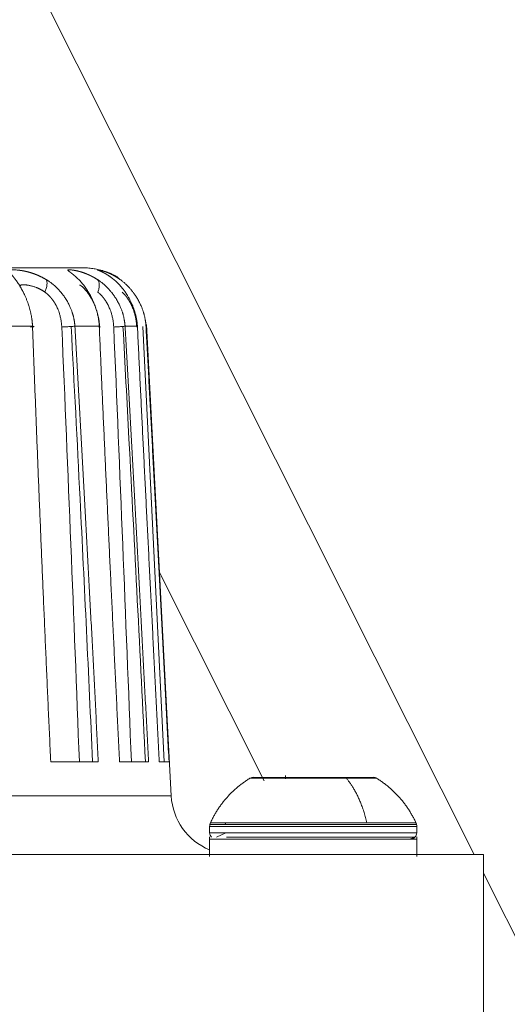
# Model space of a CAD drawing. Header units: millimetres. Extents: x 51337 to 61814, y -21781 to -12277.
# Tile 201 of 256: x 59440 to 59456, y -20856 to -20824. Entities that reach past the tile are written whole.
import ezdxf

# ---------------------------------------------------------------- set-up
doc = ezdxf.new("R2010")
doc.units = ezdxf.units.MM
doc.header["$LTSCALE"] = 0.3175
doc.layers.add('1轮廓实线层', color=7, linetype='Continuous', lineweight=18)

msp = doc.modelspace()

# ---------------------------------------------------------------- linework, layer by layer
at = {"layer": '1轮廓实线层'}
for p, q in [((59426.88377, -20794.67101), (59454.9912, -20850.67788)), ((59444.27383, -20833.58397), (59444.96629, -20847.67664)), ((59445.19406, -20848.78131), (59444.39409, -20833.517)), ((59448.20009, -20848.29318), (59444.81575, -20841.54953)), ((59447.736, -20848.20644), (59450.85693, -20848.20644)), ((59447.78644, -20848.18424), (59450.83055, -20848.18424)), ((59448.89337, -20848.12197), (59448.89337, -20848.22665)), ((59451.78403, -20848.18424), (59450.83055, -20848.18424)), ((59451.83447, -20848.20644), (59450.85693, -20848.20644)), ((59397.3586, -20848.78131), (59445.19406, -20848.78131)), ((59446.43524, -20849.77281), (59451.53719, -20849.77281)), ((59446.43524, -20849.77281), (59446.43524, -20849.97664)), ((59446.44212, -20849.7089), (59446.93573, -20849.7089)), ((59446.95308, -20849.64791), (59446.46247, -20849.64791)), ((59446.93573, -20849.7089), (59453.12835, -20849.7089)), ((59446.95308, -20849.64791), (59451.52295, -20849.64791)), ((59451.52295, -20849.64791), (59453.108, -20849.64791)), ((59451.53719, -20849.77281), (59453.13524, -20849.77281)), ((59453.13524, -20849.97664), (59453.13524, -20849.77281)), ((59446.43524, -20849.97664), (59453.13524, -20849.97664)), ((59446.43524, -20850.10894), (59446.43524, -20850.74226)), ((59446.6535, -20850.11806), (59446.95652, -20849.97664)), ((59446.97979, -20850.11806), (59453.07666, -20850.11806)), ((59453.13524, -20850.74226), (59453.13524, -20850.10894)), ((59455.29339, -20862.67873), (59455.29339, -20850.67664)), ((59455.29413, -20851.2815), (59461.01255, -20862.67603))]:
    msp.add_line(p, q, dxfattribs=at)
for centre, radius, start, end in [((59447.84103, -20848.37664), 0.2, 90, 105.840844), ((59451.72944, -20848.37664), 0.2, 74.159156, 90), ((59447.19131, -20848.67664), 2, 183.000001, 247.786344), ((59446.73524, -20849.77281), 0.3, 167.6989, 180), ((59452.83524, -20849.77281), 0.3, 0, 12.3011), ((59446.63524, -20849.97664), 0.2, 180, 225), ((59452.93524, -20849.97664), 0.2, 315, 0)]:
    msp.add_arc(centre, radius, start, end, dxfattribs=at)
for points, weights in [([(59442.39971, -20831.67664), (59442.41629, -20831.67664), (59405.19197, -20831.67664), (59380.06571, -20831.67664)], [0.630243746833, 0.409258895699, 0.494396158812, 0.885655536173]), ([(59450.85693, -20848.20644), (59450.8487, -20848.19673), (59450.83985, -20848.18928), (59450.83055, -20848.18424)], [0.999605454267, 0.993252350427, 0.993253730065, 0.99960959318]), ([(59451.52295, -20849.64791), (59451.37924, -20849.04776), (59451.15068, -20848.5531), (59450.85693, -20848.20644)], [0.978691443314, 0.950652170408, 0.950651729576, 0.978690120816]), ([(59446.93573, -20849.7089), (59446.93964, -20849.68788), (59446.94544, -20849.66747), (59446.95308, -20849.64791)], [0.99976471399, 0.995927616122, 0.995928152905, 0.999766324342])]:
    msp.add_rational_spline(points, weights, degree=3, dxfattribs=at)
for points, knots in [([(59441.15166, -20832.06342), (59441.14629, -20832.06022), (59441.13555, -20832.05383), (59441.11945, -20832.04446), (59441.10339, -20832.03527), (59441.08736, -20832.02627), (59441.07138, -20832.01745), (59441.05544, -20832.00881), (59441.03954, -20832.00036), (59441.0237, -20831.99209), (59441.0079, -20831.98399), (59440.99215, -20831.97607), (59440.97645, -20831.96833), (59440.96081, -20831.96075), (59440.94522, -20831.95335), (59440.92969, -20831.94612), (59440.91422, -20831.93905), (59440.89882, -20831.93215), (59440.88347, -20831.92541), (59440.86819, -20831.91883), (59440.85298, -20831.91241), (59440.83784, -20831.90615), (59440.82277, -20831.90005), (59440.80777, -20831.8941), (59440.79285, -20831.8883), (59440.778, -20831.88265), (59440.76323, -20831.87715), (59440.74854, -20831.8718), (59440.73394, -20831.86659), (59440.71942, -20831.86152), (59440.70498, -20831.8566), (59440.69063, -20831.85181), (59440.67637, -20831.84716), (59440.66221, -20831.84264), (59440.64813, -20831.83826), (59440.63415, -20831.83401), (59440.62027, -20831.82989), (59440.60649, -20831.8259), (59440.59281, -20831.82203), (59440.57923, -20831.81829), (59440.56575, -20831.81467), (59440.55238, -20831.81116), (59440.53912, -20831.80778), (59440.52597, -20831.80451), (59440.51293, -20831.80136), (59440.50001, -20831.79832), (59440.48719, -20831.79539), (59440.4745, -20831.79257), (59440.46193, -20831.78985), (59440.44947, -20831.78724), (59440.43714, -20831.78473), (59440.42494, -20831.78233), (59440.41286, -20831.78002), (59440.40091, -20831.77781), (59440.38909, -20831.77569), (59440.3774, -20831.77367), (59440.36584, -20831.77174), (59440.35442, -20831.7699), (59440.34313, -20831.76815), (59440.33199, -20831.76648), (59440.32098, -20831.7649), (59440.31012, -20831.7634), (59440.2994, -20831.76198), (59440.28883, -20831.76063), (59440.2784, -20831.75937), (59440.26813, -20831.75818), (59440.258, -20831.75706), (59440.22513, -20831.7536), (59440.17552, -20831.74961), (59440.11795, -20831.74705), (59440.07441, -20831.74644), (59440.04247, -20831.74673), (59440.01952, -20831.74774), (59440.00096, -20831.7494), (59439.98578, -20831.75184), (59439.97369, -20831.75543), (59439.96518, -20831.75983), (59439.95963, -20831.76488), (59439.95644, -20831.77043), (59439.95509, -20831.77627), (59439.95511, -20831.78221), (59439.9561, -20831.78806), (59439.9577, -20831.79361), (59439.95961, -20831.79869), (59439.96155, -20831.80314), (59439.96334, -20831.80681), (59439.96479, -20831.80958), (59439.96644, -20831.81251), (59439.96859, -20831.816), (59439.97137, -20831.82043), (59439.97437, -20831.82503), (59439.97757, -20831.82981), (59439.98098, -20831.83476), (59439.98459, -20831.8399), (59439.98839, -20831.84522), (59439.9924, -20831.85073), (59439.99661, -20831.85643), (59440.00101, -20831.86232), (59440.00561, -20831.86841), (59440.0104, -20831.8747), (59440.01539, -20831.88119), (59440.02057, -20831.8879), (59440.02595, -20831.89481), (59440.03151, -20831.90194), (59440.03727, -20831.90928), (59440.04322, -20831.91685), (59440.04936, -20831.92464), (59440.05569, -20831.93265), (59440.06222, -20831.94088), (59440.06894, -20831.94935), (59440.07586, -20831.95804), (59440.08297, -20831.96697), (59440.09027, -20831.97614), (59440.09777, -20831.98555), (59440.10545, -20831.9952), (59440.11331, -20832.00511), (59440.12917, -20832.02522), (59440.15398, -20832.05713), (59440.18878, -20832.10375), (59440.22497, -20832.15483), (59440.2619, -20832.21047), (59440.29913, -20832.27056), (59440.33647, -20832.33476), (59440.36483, -20832.38689), (59440.38702, -20832.42911), (59440.40534, -20832.4647), (59440.43035, -20832.5152), (59440.46167, -20832.58191), (59440.49826, -20832.66561), (59440.534, -20832.75543), (59440.56379, -20832.83838), (59440.58433, -20832.90081), (59440.59936, -20832.94987), (59440.61155, -20832.99227), (59440.62321, -20833.03528), (59440.63391, -20833.07741), (59440.6437, -20833.1186), (59440.65261, -20833.15879), (59440.66067, -20833.19794), (59440.66792, -20833.23599), (59440.6744, -20833.27289), (59440.68015, -20833.30861), (59440.68522, -20833.34311), (59440.68965, -20833.37634), (59440.69349, -20833.40829), (59440.69678, -20833.43892), (59440.69958, -20833.46821), (59440.70192, -20833.49613), (59440.70385, -20833.52266), (59440.70543, -20833.54778), (59440.70626, -20833.56407), (59440.70666, -20833.57197)], [0, 0, 0, 0, 0.00396949, 0.00792271, 0.01186003, 0.01578181, 0.01968837, 0.02358008, 0.02745725, 0.0313202, 0.03516926, 0.03900472, 0.04282688, 0.04663604, 0.05043246, 0.05421644, 0.05798822, 0.06174807, 0.06549624, 0.06923297, 0.07295849, 0.07667303, 0.08037682, 0.08407006, 0.08775297, 0.09142573, 0.09508856, 0.09874162, 0.10238511, 0.1060192, 0.10964406, 0.11325986, 0.11686675, 0.12046488, 0.1240544, 0.12763547, 0.1312082, 0.13477275, 0.13832923, 0.14187778, 0.14541851, 0.14895154, 0.15247698, 0.15599495, 0.15950555, 0.16300889, 0.16650507, 0.1699942, 0.17347637, 0.1769517, 0.18042028, 0.18388221, 0.18733759, 0.19078653, 0.1942291, 0.19766542, 0.20109558, 0.20451967, 0.20793779, 0.21135004, 0.21475652, 0.21815732, 0.22155254, 0.22494229, 0.22832666, 0.23170577, 0.23507971, 0.2384486, 0.26502367, 0.28858213, 0.30926629, 0.32719576, 0.34242456, 0.35495638, 0.37010786, 0.38432111, 0.39758013, 0.40987007, 0.42117585, 0.43148202, 0.44077334, 0.44903524, 0.45625408, 0.46241746, 0.46751438, 0.47153548, 0.47447326, 0.47632223, 0.48054165, 0.48477243, 0.48901473, 0.4932687, 0.49753453, 0.50181238, 0.50610245, 0.51040495, 0.51472008, 0.51904808, 0.52338918, 0.52774365, 0.53211174, 0.53649376, 0.54088998, 0.54530077, 0.54972665, 0.55416822, 0.55862608, 0.56310086, 0.56759318, 0.57210371, 0.5766331, 0.58118203, 0.58575112, 0.59034034, 0.59494933, 0.59957776, 0.60422533, 0.622501, 0.6410032, 0.65970204, 0.67856197, 0.69757309, 0.71674304, 0.73607139, 0.74201651, 0.75161379, 0.76490258, 0.7819314, 0.80275304, 0.82690071, 0.84607373, 0.86019506, 0.86921539, 0.87888546, 0.88827987, 0.8973966, 0.90623394, 0.91479042, 0.92306479, 0.93105596, 0.93876294, 0.94618481, 0.95332069, 0.9601697, 0.96673093, 0.97300347, 0.97898633, 0.98467851, 0.99007894, 0.99518648, 1, 1, 1, 1]), ([(59442.8101, -20832.06342), (59442.80508, -20832.06022), (59442.79506, -20832.05383), (59442.78005, -20832.04446), (59442.76511, -20832.03527), (59442.75023, -20832.02627), (59442.7354, -20832.01745), (59442.72065, -20832.00881), (59442.70596, -20832.00036), (59442.69134, -20831.99209), (59442.67679, -20831.98399), (59442.6623, -20831.97607), (59442.6479, -20831.96833), (59442.63356, -20831.96075), (59442.61931, -20831.95335), (59442.60513, -20831.94612), (59442.59103, -20831.93905), (59442.57702, -20831.93215), (59442.56308, -20831.92541), (59442.54923, -20831.91883), (59442.53547, -20831.91241), (59442.5218, -20831.90615), (59442.50822, -20831.90005), (59442.49473, -20831.8941), (59442.48133, -20831.8883), (59442.46803, -20831.88265), (59442.45483, -20831.87715), (59442.44172, -20831.8718), (59442.42872, -20831.86659), (59442.41581, -20831.86152), (59442.40301, -20831.8566), (59442.39032, -20831.85181), (59442.37774, -20831.84716), (59442.36526, -20831.84264), (59442.35289, -20831.83826), (59442.34064, -20831.83401), (59442.3285, -20831.82989), (59442.31648, -20831.8259), (59442.30457, -20831.82203), (59442.29278, -20831.81829), (59442.28112, -20831.81467), (59442.26957, -20831.81116), (59442.25816, -20831.80778), (59442.24686, -20831.80451), (59442.2357, -20831.80136), (59442.22466, -20831.79832), (59442.21375, -20831.79539), (59442.20298, -20831.79257), (59442.19234, -20831.78985), (59442.18184, -20831.78724), (59442.17148, -20831.78473), (59442.16125, -20831.78233), (59442.15117, -20831.78002), (59442.14122, -20831.77781), (59442.13142, -20831.77569), (59442.12177, -20831.77367), (59442.11227, -20831.77174), (59442.10291, -20831.7699), (59442.09371, -20831.76815), (59442.08465, -20831.76648), (59442.07576, -20831.7649), (59442.06701, -20831.7634), (59442.05843, -20831.76198), (59442.05, -20831.76063), (59442.04173, -20831.75937), (59442.03363, -20831.75818), (59442.02569, -20831.75706), (59442.00006, -20831.7536), (59441.96243, -20831.74961), (59441.92142, -20831.74705), (59441.8929, -20831.74644), (59441.87428, -20831.74673), (59441.86281, -20831.74774), (59441.85512, -20831.7494), (59441.85063, -20831.75184), (59441.84949, -20831.75543), (59441.8512, -20831.75983), (59441.85513, -20831.76488), (59441.86064, -20831.77043), (59441.8672, -20831.77627), (59441.87433, -20831.78221), (59441.88162, -20831.78806), (59441.88869, -20831.79361), (59441.89525, -20831.79869), (59441.90102, -20831.80314), (59441.90582, -20831.80681), (59441.90946, -20831.80958), (59441.91335, -20831.81251), (59441.91805, -20831.816), (59441.92395, -20831.82043), (59441.93008, -20831.82503), (59441.9364, -20831.82981), (59441.94292, -20831.83476), (59441.94963, -20831.8399), (59441.95654, -20831.84522), (59441.96364, -20831.85073), (59441.97094, -20831.85643), (59441.97842, -20831.86232), (59441.98609, -20831.86841), (59441.99395, -20831.8747), (59442.002, -20831.88119), (59442.01023, -20831.8879), (59442.01864, -20831.89481), (59442.02723, -20831.90194), (59442.036, -20831.90928), (59442.04496, -20831.91685), (59442.0541, -20831.92464), (59442.06341, -20831.93265), (59442.07291, -20831.94088), (59442.08259, -20831.94935), (59442.09246, -20831.95804), (59442.1025, -20831.96697), (59442.11273, -20831.97614), (59442.12313, -20831.98555), (59442.1337, -20831.9952), (59442.14444, -20832.00511), (59442.16595, -20832.02522), (59442.19904, -20832.05713), (59442.24441, -20832.10375), (59442.29075, -20832.15483), (59442.33737, -20832.21047), (59442.38379, -20832.27056), (59442.42983, -20832.33476), (59442.46453, -20832.38689), (59442.49142, -20832.42911), (59442.51349, -20832.4647), (59442.54346, -20832.5152), (59442.58074, -20832.58191), (59442.62397, -20832.66561), (59442.66589, -20832.75543), (59442.70064, -20832.83838), (59442.72451, -20832.90081), (59442.74197, -20832.94987), (59442.75614, -20832.99227), (59442.76964, -20833.03528), (59442.78202, -20833.07741), (59442.79331, -20833.1186), (59442.80356, -20833.15879), (59442.81282, -20833.19794), (59442.82113, -20833.23599), (59442.82853, -20833.27289), (59442.83509, -20833.30861), (59442.84086, -20833.34311), (59442.84588, -20833.37634), (59442.85021, -20833.40829), (59442.85392, -20833.43892), (59442.85704, -20833.46821), (59442.85964, -20833.49613), (59442.86176, -20833.52266), (59442.86348, -20833.54778), (59442.86436, -20833.56407), (59442.86479, -20833.57197)], [0, 0, 0, 0, 0.00396949, 0.00792271, 0.01186003, 0.01578181, 0.01968837, 0.02358008, 0.02745725, 0.0313202, 0.03516926, 0.03900472, 0.04282688, 0.04663604, 0.05043246, 0.05421644, 0.05798822, 0.06174807, 0.06549624, 0.06923297, 0.07295849, 0.07667303, 0.08037682, 0.08407006, 0.08775297, 0.09142573, 0.09508856, 0.09874162, 0.10238511, 0.1060192, 0.10964406, 0.11325986, 0.11686675, 0.12046488, 0.1240544, 0.12763547, 0.1312082, 0.13477275, 0.13832923, 0.14187778, 0.14541851, 0.14895154, 0.15247698, 0.15599495, 0.15950555, 0.16300889, 0.16650507, 0.1699942, 0.17347637, 0.1769517, 0.18042028, 0.18388221, 0.18733759, 0.19078653, 0.1942291, 0.19766542, 0.20109558, 0.20451967, 0.20793779, 0.21135004, 0.21475652, 0.21815732, 0.22155254, 0.22494229, 0.22832666, 0.23170577, 0.23507971, 0.2384486, 0.26502367, 0.28858214, 0.30926629, 0.32719576, 0.34242456, 0.35495638, 0.37010786, 0.38432111, 0.39758013, 0.40987007, 0.42117585, 0.43148202, 0.44077334, 0.44903524, 0.45625408, 0.46241746, 0.46751438, 0.47153548, 0.47447326, 0.47632223, 0.48054165, 0.48477243, 0.48901473, 0.4932687, 0.49753453, 0.50181238, 0.50610245, 0.51040495, 0.51472008, 0.51904807, 0.52338918, 0.52774364, 0.53211174, 0.53649375, 0.54088998, 0.54530077, 0.54972665, 0.55416822, 0.55862608, 0.56310085, 0.56759318, 0.57210371, 0.5766331, 0.58118203, 0.58575112, 0.59034034, 0.59494933, 0.59957776, 0.60422533, 0.622501, 0.6410032, 0.65970204, 0.67856197, 0.69757309, 0.71674304, 0.73607139, 0.74201651, 0.75161379, 0.76490258, 0.7819314, 0.80275304, 0.82690071, 0.84607373, 0.86019506, 0.86921539, 0.87888546, 0.88827987, 0.8973966, 0.90623394, 0.91479041, 0.92306479, 0.93105596, 0.93876294, 0.94618481, 0.95332069, 0.96016969, 0.96673093, 0.97300347, 0.97898633, 0.98467851, 0.99007894, 0.99518648, 1, 1, 1, 1]), ([(59443.54475, -20832.06342), (59443.54021, -20832.06022), (59443.53115, -20832.05383), (59443.51761, -20832.04446), (59443.50415, -20832.03527), (59443.49078, -20832.02627), (59443.47748, -20832.01745), (59443.46427, -20832.00881), (59443.45115, -20832.00036), (59443.43812, -20831.99209), (59443.42517, -20831.98399), (59443.41232, -20831.97607), (59443.39955, -20831.96833), (59443.38688, -20831.96075), (59443.37431, -20831.95335), (59443.36183, -20831.94612), (59443.34945, -20831.93905), (59443.33717, -20831.93215), (59443.32499, -20831.92541), (59443.31291, -20831.91883), (59443.30094, -20831.91241), (59443.28908, -20831.90615), (59443.27732, -20831.90005), (59443.26567, -20831.8941), (59443.25413, -20831.8883), (59443.2427, -20831.88265), (59443.23138, -20831.87715), (59443.22018, -20831.8718), (59443.2091, -20831.86659), (59443.19813, -20831.86152), (59443.18729, -20831.8566), (59443.17656, -20831.85181), (59443.16596, -20831.84716), (59443.15548, -20831.84264), (59443.14513, -20831.83826), (59443.1349, -20831.83401), (59443.1248, -20831.82989), (59443.11483, -20831.8259), (59443.105, -20831.82203), (59443.09529, -20831.81829), (59443.08572, -20831.81467), (59443.07629, -20831.81116), (59443.06699, -20831.80778), (59443.05784, -20831.80451), (59443.04882, -20831.80136), (59443.03994, -20831.79832), (59443.03121, -20831.79539), (59443.02263, -20831.79257), (59443.01418, -20831.78985), (59443.00589, -20831.78724), (59442.99775, -20831.78473), (59442.98975, -20831.78233), (59442.98191, -20831.78002), (59442.97422, -20831.77781), (59442.96669, -20831.77569), (59442.95931, -20831.77367), (59442.95209, -20831.77174), (59442.94503, -20831.7699), (59442.93814, -20831.76815), (59442.9314, -20831.76648), (59442.92483, -20831.7649), (59442.91842, -20831.7634), (59442.91218, -20831.76198), (59442.9061, -20831.76063), (59442.9002, -20831.75937), (59442.89446, -20831.75818), (59442.8889, -20831.75706), (59442.87114, -20831.7536), (59442.84643, -20831.74961), (59442.82298, -20831.74705), (59442.81019, -20831.74644), (59442.80535, -20831.74673), (59442.80563, -20831.74774), (59442.80902, -20831.7494), (59442.81533, -20831.75184), (59442.82515, -20831.75543), (59442.83705, -20831.75983), (59442.85035, -20831.76488), (59442.86444, -20831.77043), (59442.87875, -20831.77627), (59442.89281, -20831.78221), (59442.90621, -20831.78806), (59442.91858, -20831.79361), (59442.92963, -20831.79869), (59442.9391, -20831.80314), (59442.94679, -20831.80681), (59442.95253, -20831.80958), (59442.95856, -20831.81251), (59442.96568, -20831.816), (59442.97457, -20831.82043), (59442.98367, -20831.82503), (59442.99295, -20831.82981), (59443.00242, -20831.83476), (59443.01208, -20831.8399), (59443.02192, -20831.84522), (59443.03194, -20831.85073), (59443.04214, -20831.85643), (59443.05252, -20831.86232), (59443.06308, -20831.86841), (59443.07381, -20831.8747), (59443.08471, -20831.88119), (59443.09579, -20831.8879), (59443.10703, -20831.89481), (59443.11844, -20831.90194), (59443.13001, -20831.90928), (59443.14175, -20831.91685), (59443.15366, -20831.92464), (59443.16573, -20831.93265), (59443.17797, -20831.94088), (59443.19037, -20831.94935), (59443.20294, -20831.95804), (59443.21567, -20831.96697), (59443.22857, -20831.97614), (59443.24162, -20831.98555), (59443.25483, -20831.9952), (59443.26817, -20832.00511), (59443.29481, -20832.02522), (59443.33536, -20832.05713), (59443.39019, -20832.10375), (59443.44553, -20832.15483), (59443.50069, -20832.21047), (59443.55516, -20832.27056), (59443.60878, -20832.33476), (59443.64896, -20832.38689), (59443.67988, -20832.42911), (59443.70516, -20832.4647), (59443.73935, -20832.5152), (59443.78167, -20832.58191), (59443.83048, -20832.66561), (59443.87755, -20832.75543), (59443.9164, -20832.83838), (59443.943, -20832.90081), (59443.96246, -20832.94987), (59443.97827, -20832.99227), (59443.99329, -20833.03528), (59444.00703, -20833.07741), (59444.01955, -20833.1186), (59444.03089, -20833.15879), (59444.04112, -20833.19794), (59444.05028, -20833.23599), (59444.05843, -20833.27289), (59444.06563, -20833.30861), (59444.07195, -20833.34311), (59444.07744, -20833.37634), (59444.08216, -20833.40829), (59444.08618, -20833.43892), (59444.08956, -20833.46821), (59444.09235, -20833.49613), (59444.09461, -20833.52266), (59444.09643, -20833.54778), (59444.09734, -20833.56407), (59444.09779, -20833.57197)], [0, 0, 0, 0, 0.00396949, 0.00792271, 0.01186003, 0.01578181, 0.01968837, 0.02358008, 0.02745725, 0.0313202, 0.03516926, 0.03900472, 0.04282688, 0.04663604, 0.05043247, 0.05421644, 0.05798822, 0.06174807, 0.06549624, 0.06923297, 0.07295849, 0.07667303, 0.08037682, 0.08407006, 0.08775297, 0.09142573, 0.09508856, 0.09874162, 0.10238511, 0.1060192, 0.10964406, 0.11325986, 0.11686675, 0.12046488, 0.1240544, 0.12763547, 0.1312082, 0.13477275, 0.13832923, 0.14187778, 0.14541851, 0.14895154, 0.15247698, 0.15599495, 0.15950555, 0.16300889, 0.16650507, 0.1699942, 0.17347637, 0.1769517, 0.18042028, 0.18388221, 0.18733759, 0.19078653, 0.1942291, 0.19766542, 0.20109558, 0.20451967, 0.20793779, 0.21135004, 0.21475652, 0.21815732, 0.22155254, 0.22494229, 0.22832666, 0.23170577, 0.23507971, 0.2384486, 0.26502367, 0.28858214, 0.30926629, 0.32719576, 0.34242456, 0.35495638, 0.37010786, 0.38432111, 0.39758013, 0.40987007, 0.42117585, 0.43148202, 0.44077334, 0.44903524, 0.45625408, 0.46241746, 0.46751438, 0.47153548, 0.47447326, 0.47632223, 0.48054165, 0.48477243, 0.48901473, 0.4932687, 0.49753453, 0.50181238, 0.50610245, 0.51040495, 0.51472008, 0.51904808, 0.52338918, 0.52774365, 0.53211174, 0.53649376, 0.54088998, 0.54530077, 0.54972665, 0.55416822, 0.55862608, 0.56310086, 0.56759318, 0.57210371, 0.5766331, 0.58118203, 0.58575112, 0.59034034, 0.59494933, 0.59957776, 0.60422533, 0.622501, 0.6410032, 0.65970204, 0.67856197, 0.69757309, 0.71674304, 0.73607139, 0.74201651, 0.75161379, 0.76490258, 0.7819314, 0.80275304, 0.82690071, 0.84607373, 0.86019506, 0.86921539, 0.87888546, 0.88827987, 0.8973966, 0.90623394, 0.91479041, 0.92306479, 0.93105596, 0.93876294, 0.94618481, 0.95332069, 0.96016969, 0.96673093, 0.97300346, 0.97898633, 0.98467851, 0.99007894, 0.99518648, 1, 1, 1, 1]), ([(59441.10491, -20832.46673), (59441.12203, -20832.42747), (59441.15266, -20832.34478), (59441.17808, -20832.22468), (59441.17778, -20832.12566), (59441.16207, -20832.08039), (59441.15166, -20832.06342)], [0, 0, 0, 0, 0.24769377, 0.50189629, 0.75609882, 1, 1, 1, 1]), ([(59442.07495, -20833.57197), (59442.07458, -20833.56537), (59442.07383, -20833.5518), (59442.07233, -20833.53092), (59442.07049, -20833.50897), (59442.06825, -20833.48595), (59442.06555, -20833.46189), (59442.06237, -20833.43679), (59442.05866, -20833.41068), (59442.05437, -20833.38357), (59442.04945, -20833.35548), (59442.04386, -20833.32642), (59442.03755, -20833.29643), (59442.03048, -20833.26552), (59442.02259, -20833.23373), (59442.01383, -20833.20107), (59442.00417, -20833.16758), (59441.99355, -20833.13328), (59441.97603, -20833.08051), (59441.94813, -20833.00528), (59441.90458, -20832.90465), (59441.84806, -20832.79303), (59441.78195, -20832.68159), (59441.71035, -20832.57719), (59441.63888, -20832.48533), (59441.56674, -20832.40271), (59441.50016, -20832.3343), (59441.44073, -20832.27851), (59441.3895, -20832.23377), (59441.34127, -20832.19444), (59441.29632, -20832.16008), (59441.25488, -20832.13027), (59441.2171, -20832.1046), (59441.18317, -20832.08265), (59441.16169, -20832.06954), (59441.15166, -20832.06342)], [0, 0, 0, 0, 0.01071754, 0.02203092, 0.03393746, 0.04643449, 0.05951945, 0.07318978, 0.08744306, 0.1022769, 0.11768902, 0.1336772, 0.15023929, 0.1673732, 0.18507685, 0.20334818, 0.22218509, 0.24158542, 0.26154691, 0.312327, 0.37160412, 0.4392434, 0.5150676, 0.58163483, 0.64470891, 0.70430254, 0.76044006, 0.80090573, 0.83825972, 0.87255911, 0.90385888, 0.93221013, 0.95765864, 0.98024414, 1, 1, 1, 1]), ([(59442.81716, -20832.46673), (59442.83268, -20832.42747), (59442.85837, -20832.34478), (59442.8711, -20832.22468), (59442.85417, -20832.12566), (59442.82636, -20832.08039), (59442.8101, -20832.06342)], [0, 0, 0, 0, 0.24769377, 0.50189629, 0.75609882, 1, 1, 1, 1]), ([(59443.69866, -20833.57197), (59443.69829, -20833.56537), (59443.69752, -20833.5518), (59443.69602, -20833.53092), (59443.69418, -20833.50897), (59443.69193, -20833.48595), (59443.68925, -20833.46189), (59443.68608, -20833.43679), (59443.68239, -20833.41068), (59443.67813, -20833.38357), (59443.67325, -20833.35548), (59443.66771, -20833.32642), (59443.66147, -20833.29643), (59443.65447, -20833.26552), (59443.64668, -20833.23373), (59443.63804, -20833.20107), (59443.62851, -20833.16758), (59443.61804, -20833.13328), (59443.6008, -20833.08051), (59443.57336, -20833.00528), (59443.5306, -20832.90465), (59443.47527, -20832.79303), (59443.41078, -20832.68159), (59443.34125, -20832.57719), (59443.2722, -20832.48533), (59443.20287, -20832.40271), (59443.13922, -20832.3343), (59443.08265, -20832.27851), (59443.03403, -20832.23377), (59442.98839, -20832.19444), (59442.94596, -20832.16008), (59442.90694, -20832.13027), (59442.87144, -20832.1046), (59442.83962, -20832.08265), (59442.81949, -20832.06954), (59442.8101, -20832.06342)], [0, 0, 0, 0, 0.01071754, 0.02203092, 0.03393745, 0.04643449, 0.05951944, 0.07318977, 0.08744305, 0.10227689, 0.11768901, 0.13367719, 0.15023928, 0.16737319, 0.18507684, 0.20334817, 0.22218508, 0.24158542, 0.26154691, 0.31232701, 0.37160413, 0.43924341, 0.5150676, 0.58163483, 0.64470891, 0.70430254, 0.76044006, 0.80090574, 0.83825972, 0.87255911, 0.90385889, 0.93221013, 0.95765864, 0.98024414, 1, 1, 1, 1]), ([(59444.37671, -20833.57197), (59444.37634, -20833.56537), (59444.37558, -20833.5518), (59444.37411, -20833.53092), (59444.37231, -20833.50897), (59444.37012, -20833.48595), (59444.3675, -20833.46189), (59444.36443, -20833.43679), (59444.36085, -20833.41068), (59444.35673, -20833.38357), (59444.35201, -20833.35548), (59444.34666, -20833.32642), (59444.34064, -20833.29643), (59444.33389, -20833.26552), (59444.32639, -20833.23373), (59444.31807, -20833.20107), (59444.30891, -20833.16758), (59444.29886, -20833.13328), (59444.28232, -20833.08051), (59444.25601, -20833.00528), (59444.2151, -20832.90465), (59444.16232, -20832.79303), (59444.10103, -20832.68159), (59444.03528, -20832.57719), (59443.97036, -20832.48533), (59443.90553, -20832.40271), (59443.84639, -20832.3343), (59443.79407, -20832.27851), (59443.74926, -20832.23377), (59443.70733, -20832.19444), (59443.66847, -20832.16008), (59443.63283, -20832.13027), (59443.60049, -20832.1046), (59443.57155, -20832.08265), (59443.55327, -20832.06954), (59443.54475, -20832.06342)], [0, 0, 0, 0, 0.01071754, 0.02203092, 0.03393745, 0.04643449, 0.05951944, 0.07318977, 0.08744305, 0.10227689, 0.11768901, 0.13367719, 0.15023929, 0.16737319, 0.18507684, 0.20334817, 0.22218508, 0.24158542, 0.26154691, 0.31232701, 0.37160412, 0.43924341, 0.5150676, 0.58163483, 0.64470892, 0.70430255, 0.76044006, 0.80090573, 0.83825972, 0.87255911, 0.90385888, 0.93221013, 0.95765864, 0.98024414, 1, 1, 1, 1]), ([(59440.29894, -20832.28004), (59440.29894, -20832.28003), (59440.29929, -20832.27387), (59440.30197, -20832.26134), (59440.3127, -20832.24656), (59440.32971, -20832.237), (59440.34634, -20832.23229), (59440.36102, -20832.22951), (59440.376, -20832.22796), (59440.39545, -20832.22721), (59440.41653, -20832.22737), (59440.44001, -20832.22844), (59440.46613, -20832.23044), (59440.49522, -20832.23335), (59440.52635, -20832.23732), (59440.56023, -20832.24271), (59440.59733, -20832.2496), (59440.63823, -20832.25822), (59440.68249, -20832.26897), (59440.73011, -20832.28231), (59440.7811, -20832.29877), (59440.82379, -20832.31463), (59440.85657, -20832.32805), (59440.87835, -20832.33745), (59440.90032, -20832.34744), (59440.92248, -20832.35802), (59440.94482, -20832.36924), (59440.96731, -20832.38109), (59440.98996, -20832.3936), (59441.01274, -20832.40679), (59441.03564, -20832.42067), (59441.05866, -20832.43527), (59441.08178, -20832.45056), (59441.09718, -20832.46133), (59441.10491, -20832.46673)], [0, 0, 0, 0, 0.00001607, 0.05535447, 0.12442517, 0.19051983, 0.23379611, 0.25433456, 0.28998564, 0.32455502, 0.35808171, 0.3906017, 0.42631362, 0.4620454, 0.49778496, 0.5335138, 0.57199606, 0.61177369, 0.6528585, 0.69527388, 0.73906, 0.78428353, 0.80194874, 0.81964085, 0.83736696, 0.8551349, 0.87295332, 0.89083167, 0.9087803, 0.9268104, 0.94493405, 0.96316418, 0.98151461, 1, 1, 1, 1]), ([(59442.88135, -20833.61202), (59442.87411, -20833.4852), (59442.84185, -20833.24839), (59442.73601, -20832.92641), (59442.60721, -20832.66181), (59442.47514, -20832.45678), (59442.35571, -20832.32276), (59442.26759, -20832.25203), (59442.23462, -20832.23643), (59442.22389, -20832.23674)], [0, 0, 0, 0, 0.17512207, 0.34032339, 0.49342957, 0.63288451, 0.76006631, 0.8768062, 1, 1, 1, 1]), ([(59441.10491, -20832.46673), (59441.10866, -20832.46943), (59441.11614, -20832.4748), (59441.12723, -20832.4831), (59441.13819, -20832.49153), (59441.14901, -20832.50011), (59441.15969, -20832.50882), (59441.17024, -20832.51765), (59441.18064, -20832.52661), (59441.1909, -20832.53568), (59441.20102, -20832.54486), (59441.211, -20832.55414), (59441.22084, -20832.56352), (59441.23053, -20832.57299), (59441.24008, -20832.58254), (59441.24949, -20832.59217), (59441.25875, -20832.60187), (59441.26787, -20832.61165), (59441.27685, -20832.62148), (59441.28568, -20832.63137), (59441.29437, -20832.64131), (59441.30292, -20832.6513), (59441.31132, -20832.66133), (59441.31958, -20832.6714), (59441.3277, -20832.6815), (59441.33568, -20832.69162), (59441.34352, -20832.70177), (59441.35121, -20832.71194), (59441.35877, -20832.72212), (59441.36618, -20832.73232), (59441.37346, -20832.74251), (59441.3806, -20832.75271), (59441.3876, -20832.76291), (59441.39446, -20832.7731), (59441.40119, -20832.78328), (59441.40778, -20832.79344), (59441.41424, -20832.80359), (59441.42057, -20832.81371), (59441.42677, -20832.82381), (59441.43283, -20832.83388), (59441.43877, -20832.84392), (59441.44457, -20832.85393), (59441.45025, -20832.86389), (59441.4558, -20832.87382), (59441.46123, -20832.8837), (59441.46653, -20832.89353), (59441.47171, -20832.90331), (59441.485, -20832.92884), (59441.50731, -20832.97479), (59441.53795, -20833.04662), (59441.56936, -20833.13319), (59441.5942, -20833.21792), (59441.61231, -20833.29413), (59441.62452, -20833.35505), (59441.63398, -20833.41202), (59441.64113, -20833.46482), (59441.64637, -20833.51323), (59441.65015, -20833.5571), (59441.6519, -20833.58483), (59441.65272, -20833.59791)], [0, 0, 0, 0, 0.0114008, 0.02273719, 0.03401028, 0.04522103, 0.05637026, 0.06745862, 0.07848665, 0.08945476, 0.10036322, 0.11121222, 0.12200185, 0.13273207, 0.1434028, 0.15401386, 0.16456498, 0.17505584, 0.18548607, 0.19585522, 0.20616281, 0.21640828, 0.22659108, 0.23671057, 0.2467661, 0.256757, 0.26668254, 0.27654199, 0.28633461, 0.29605961, 0.30571622, 0.31530363, 0.32482104, 0.33426763, 0.34364258, 0.35294507, 0.36217427, 0.37132935, 0.38040949, 0.38941387, 0.39834166, 0.40719205, 0.41596423, 0.42465739, 0.43327074, 0.44180349, 0.45025487, 0.45862409, 0.50771784, 0.5670267, 0.63689681, 0.71769997, 0.76814187, 0.81534828, 0.85922966, 0.8997056, 0.93670309, 0.97015512, 1, 1, 1, 1]), ([(59442.81716, -20832.46673), (59442.82056, -20832.46943), (59442.82734, -20832.4748), (59442.83743, -20832.4831), (59442.8474, -20832.49153), (59442.85727, -20832.50011), (59442.86703, -20832.50882), (59442.87668, -20832.51765), (59442.88621, -20832.52661), (59442.89563, -20832.53568), (59442.90493, -20832.54486), (59442.91412, -20832.55414), (59442.92318, -20832.56352), (59442.93213, -20832.57299), (59442.94096, -20832.58254), (59442.94966, -20832.59217), (59442.95825, -20832.60187), (59442.96671, -20832.61165), (59442.97504, -20832.62148), (59442.98326, -20832.63137), (59442.99135, -20832.64131), (59442.99932, -20832.6513), (59443.00716, -20832.66133), (59443.01487, -20832.6714), (59443.02247, -20832.6815), (59443.02993, -20832.69162), (59443.03728, -20832.70177), (59443.04449, -20832.71194), (59443.05159, -20832.72212), (59443.05856, -20832.73232), (59443.0654, -20832.74251), (59443.07212, -20832.75271), (59443.07872, -20832.76291), (59443.08519, -20832.7731), (59443.09155, -20832.78328), (59443.09778, -20832.79344), (59443.10388, -20832.80359), (59443.10987, -20832.81371), (59443.11574, -20832.82381), (59443.12149, -20832.83388), (59443.12711, -20832.84392), (59443.13262, -20832.85393), (59443.13802, -20832.86389), (59443.1433, -20832.87382), (59443.14846, -20832.8837), (59443.15351, -20832.89353), (59443.15844, -20832.90331), (59443.1711, -20832.92884), (59443.19241, -20832.97479), (59443.22178, -20833.04662), (59443.25203, -20833.13319), (59443.27604, -20833.21792), (59443.29361, -20833.29413), (59443.30548, -20833.35505), (59443.31469, -20833.41202), (59443.32167, -20833.46482), (59443.32678, -20833.51323), (59443.33047, -20833.5571), (59443.33217, -20833.58483), (59443.33297, -20833.59791)], [0, 0, 0, 0, 0.0114008, 0.02273719, 0.03401028, 0.04522103, 0.05637026, 0.06745862, 0.07848665, 0.08945476, 0.10036322, 0.11121222, 0.12200185, 0.13273207, 0.1434028, 0.15401386, 0.16456498, 0.17505584, 0.18548607, 0.19585522, 0.2061628, 0.21640828, 0.22659108, 0.23671057, 0.2467661, 0.25675699, 0.26668254, 0.27654199, 0.28633461, 0.29605961, 0.30571622, 0.31530363, 0.32482104, 0.33426763, 0.34364258, 0.35294507, 0.36217427, 0.37132935, 0.38040949, 0.38941387, 0.39834166, 0.40719205, 0.41596423, 0.42465739, 0.43327074, 0.44180349, 0.45025486, 0.45862409, 0.50771784, 0.5670267, 0.63689681, 0.71769997, 0.76814187, 0.81534828, 0.85922965, 0.8997056, 0.93670308, 0.97015512, 1, 1, 1, 1]), ([(59443.60545, -20832.46673), (59443.60842, -20832.46943), (59443.61434, -20832.4748), (59443.62316, -20832.4831), (59443.63192, -20832.49153), (59443.64059, -20832.50011), (59443.64919, -20832.50882), (59443.6577, -20832.51765), (59443.66613, -20832.52661), (59443.67447, -20832.53568), (59443.68272, -20832.54486), (59443.69089, -20832.55414), (59443.69896, -20832.56352), (59443.70694, -20832.57299), (59443.71483, -20832.58254), (59443.72261, -20832.59217), (59443.73031, -20832.60187), (59443.7379, -20832.61165), (59443.74539, -20832.62148), (59443.75279, -20832.63137), (59443.76008, -20832.64131), (59443.76727, -20832.6513), (59443.77435, -20832.66133), (59443.78134, -20832.6714), (59443.78822, -20832.6815), (59443.79499, -20832.69162), (59443.80166, -20832.70177), (59443.80822, -20832.71194), (59443.81468, -20832.72212), (59443.82103, -20832.73232), (59443.82727, -20832.74251), (59443.83341, -20832.75271), (59443.83944, -20832.76291), (59443.84537, -20832.7731), (59443.85118, -20832.78328), (59443.8569, -20832.79344), (59443.8625, -20832.80359), (59443.868, -20832.81371), (59443.8734, -20832.82381), (59443.87869, -20832.83388), (59443.88387, -20832.84392), (59443.88895, -20832.85393), (59443.89392, -20832.86389), (59443.8988, -20832.87382), (59443.90357, -20832.8837), (59443.90823, -20832.89353), (59443.9128, -20832.90331), (59443.92452, -20832.92884), (59443.94431, -20832.97479), (59443.97169, -20833.04662), (59444.00002, -20833.13319), (59444.02262, -20833.21792), (59444.03922, -20833.29413), (59444.05046, -20833.35505), (59444.0592, -20833.41202), (59444.06583, -20833.46482), (59444.07069, -20833.51323), (59444.0742, -20833.5571), (59444.07581, -20833.58483), (59444.07657, -20833.59791)], [0, 0, 0, 0, 0.0114008, 0.02273719, 0.03401028, 0.04522103, 0.05637026, 0.06745862, 0.07848665, 0.08945476, 0.10036322, 0.11121222, 0.12200185, 0.13273207, 0.1434028, 0.15401386, 0.16456498, 0.17505584, 0.18548607, 0.19585522, 0.20616281, 0.21640828, 0.22659108, 0.23671057, 0.2467661, 0.256757, 0.26668254, 0.27654199, 0.28633461, 0.29605961, 0.30571622, 0.31530363, 0.32482104, 0.33426763, 0.34364258, 0.35294507, 0.36217427, 0.37132935, 0.38040949, 0.38941387, 0.39834166, 0.40719205, 0.41596423, 0.42465739, 0.43327074, 0.44180349, 0.45025486, 0.45862409, 0.50771784, 0.5670267, 0.63689681, 0.71769997, 0.76814187, 0.81534828, 0.85922965, 0.8997056, 0.93670309, 0.97015512, 1, 1, 1, 1]), ([(59444.06132, -20833.3351), (59444.04828, -20833.26099), (59444.02652, -20833.16777), (59443.99787, -20833.07672), (59443.99121, -20833.05667)], [0, 0, 0, 0, 0.77850245, 1, 1, 1, 1]), ([(59440.6396, -20833.59823), (59440.668, -20833.59564), (59440.69287, -20833.59294), (59440.72143, -20833.58898), (59440.72951, -20833.58767), (59440.74236, -20833.58512), (59440.74714, -20833.58388), (59440.7532, -20833.58151), (59440.75448, -20833.58037), (59440.75355, -20833.57826), (59440.75135, -20833.57727), (59440.73986, -20833.57455), (59440.72562, -20833.57308), (59440.70666, -20833.57197)], [0, 0, 0, 0, 0.25, 0.25, 0.375, 0.375, 0.5, 0.5, 0.625, 0.625, 0.75, 0.75, 1, 1, 1, 1]), ([(59441.29486, -20847.67664), (59441.28832, -20847.53471), (59441.27526, -20847.25129), (59441.25583, -20846.82683), (59441.23657, -20846.40372), (59441.21747, -20845.98194), (59441.19853, -20845.56151), (59441.17977, -20845.14242), (59441.16117, -20844.72467), (59441.14273, -20844.30826), (59441.12446, -20843.89319), (59441.10635, -20843.47947), (59441.08841, -20843.06709), (59441.07064, -20842.65605), (59441.05302, -20842.24635), (59441.03558, -20841.83799), (59441.01829, -20841.43097), (59441.00117, -20841.0253), (59440.98422, -20840.62097), (59440.96742, -20840.21798), (59440.95079, -20839.81633), (59440.93432, -20839.41602), (59440.91802, -20839.01706), (59440.90188, -20838.61943), (59440.88589, -20838.22315), (59440.87007, -20837.82821), (59440.85442, -20837.43461), (59440.83892, -20837.04235), (59440.82358, -20836.65144), (59440.80841, -20836.26186), (59440.79339, -20835.87363), (59440.77854, -20835.48674), (59440.76384, -20835.10119), (59440.74931, -20834.71699), (59440.73493, -20834.33412), (59440.72071, -20833.9526), (59440.71134, -20833.6987), (59440.70666, -20833.57197)], [0, 0, 0, 0, 0.03018538, 0.06027571, 0.09027099, 0.12017124, 0.14997646, 0.17968667, 0.20930188, 0.23882209, 0.26824731, 0.29757756, 0.32681285, 0.35595319, 0.38499859, 0.41394906, 0.44280461, 0.47156525, 0.50023099, 0.52880184, 0.55727783, 0.58565894, 0.61394521, 0.64213663, 0.67023323, 0.698235, 0.72614198, 0.75395415, 0.78167155, 0.80929417, 0.83682204, 0.86425516, 0.89159354, 0.91883721, 0.94598616, 0.97304042, 1, 1, 1, 1]), ([(59442.07495, -20833.57197), (59442.05986, -20833.57305), (59442.03844, -20833.5745), (59441.99708, -20833.57717), (59441.98178, -20833.57815), (59441.94848, -20833.58024), (59441.93048, -20833.58136), (59441.89233, -20833.5837), (59441.87218, -20833.58493), (59441.83037, -20833.58745), (59441.80872, -20833.58875), (59441.74262, -20833.59268), (59441.69706, -20833.59534), (59441.65272, -20833.59791)], [0, 0, 0, 0, 0.25, 0.25, 0.375, 0.375, 0.5, 0.5, 0.625, 0.625, 0.75, 0.75, 1, 1, 1, 1]), ([(59441.95464, -20833.57986), (59442.05475, -20835.44153), (59442.15122, -20837.30353), (59442.38648, -20842.00286), (59442.52139, -20844.83992), (59442.64752, -20847.67664)], [0, 0, 0, 0, 0.39622509, 0.39622509, 1, 1, 1, 1]), ([(59442.07495, -20833.57197), (59442.08227, -20833.6987), (59442.09693, -20833.95259), (59442.11884, -20834.33411), (59442.14074, -20834.71697), (59442.16263, -20835.10117), (59442.18451, -20835.48671), (59442.20637, -20835.8736), (59442.22822, -20836.26182), (59442.25005, -20836.65139), (59442.27188, -20837.04231), (59442.29369, -20837.43456), (59442.31548, -20837.82816), (59442.33727, -20838.22309), (59442.35904, -20838.61937), (59442.38079, -20839.017), (59442.40254, -20839.41596), (59442.42427, -20839.81627), (59442.44598, -20840.21792), (59442.46769, -20840.62091), (59442.48938, -20841.02524), (59442.51105, -20841.43091), (59442.53272, -20841.83793), (59442.55437, -20842.24629), (59442.576, -20842.65599), (59442.59762, -20843.06703), (59442.61923, -20843.47942), (59442.64083, -20843.89315), (59442.66241, -20844.30822), (59442.68398, -20844.72463), (59442.70553, -20845.14238), (59442.72707, -20845.56148), (59442.7486, -20845.98192), (59442.77011, -20846.4037), (59442.79161, -20846.82682), (59442.81309, -20847.25128), (59442.82737, -20847.53471), (59442.83452, -20847.67664)], [0, 0, 0, 0, 0.02695909, 0.0540129, 0.08116142, 0.10840469, 0.13574271, 0.16317548, 0.19070304, 0.21832537, 0.24604251, 0.27385446, 0.30176123, 0.32976284, 0.35785929, 0.3860506, 0.41433678, 0.44271784, 0.47119379, 0.49976465, 0.52843042, 0.55719112, 0.58604675, 0.61499733, 0.64404287, 0.67318338, 0.70241887, 0.73174935, 0.76117484, 0.79069533, 0.82031085, 0.8500214, 0.87982699, 0.90972764, 0.93972335, 0.96981413, 1, 1, 1, 1]), ([(59443.52175, -20847.67664), (59443.51474, -20847.53471), (59443.50072, -20847.25129), (59443.47982, -20846.82683), (59443.45905, -20846.40372), (59443.43842, -20845.98194), (59443.41792, -20845.56151), (59443.39756, -20845.14242), (59443.37733, -20844.72467), (59443.35723, -20844.30826), (59443.33727, -20843.89319), (59443.31744, -20843.47947), (59443.29775, -20843.06709), (59443.27819, -20842.65605), (59443.25877, -20842.24635), (59443.23947, -20841.83799), (59443.22031, -20841.43097), (59443.20129, -20841.0253), (59443.18239, -20840.62097), (59443.16363, -20840.21798), (59443.14501, -20839.81633), (59443.12651, -20839.41602), (59443.10815, -20839.01706), (59443.08991, -20838.61943), (59443.07181, -20838.22315), (59443.05384, -20837.82821), (59443.03601, -20837.43461), (59443.0183, -20837.04235), (59443.00072, -20836.65144), (59442.98328, -20836.26186), (59442.96596, -20835.87363), (59442.94878, -20835.48674), (59442.93172, -20835.10119), (59442.9148, -20834.71699), (59442.898, -20834.33412), (59442.88133, -20833.9526), (59442.8703, -20833.6987), (59442.86479, -20833.57197)], [0, 0, 0, 0, 0.03018538, 0.06027571, 0.09027099, 0.12017124, 0.14997646, 0.17968667, 0.20930188, 0.23882209, 0.26824731, 0.29757756, 0.32681286, 0.35595319, 0.38499859, 0.41394906, 0.44280461, 0.47156525, 0.50023099, 0.52880184, 0.55727783, 0.58565894, 0.61394521, 0.64213663, 0.67023323, 0.698235, 0.72614198, 0.75395415, 0.78167155, 0.80929417, 0.83682204, 0.86425516, 0.89159354, 0.91883721, 0.94598616, 0.97304042, 1, 1, 1, 1]), ([(59443.69866, -20833.57197), (59443.69032, -20833.57305), (59443.67568, -20833.5745), (59443.64386, -20833.57717), (59443.63163, -20833.57815), (59443.60417, -20833.58024), (59443.58893, -20833.58136), (59443.55589, -20833.5837), (59443.53808, -20833.58493), (59443.5005, -20833.58745), (59443.48072, -20833.58875), (59443.41947, -20833.59268), (59443.37611, -20833.59534), (59443.33297, -20833.59791)], [0, 0, 0, 0, 0.25, 0.25, 0.375, 0.375, 0.5, 0.5, 0.625, 0.625, 0.75, 0.75, 1, 1, 1, 1]), ([(59443.63136, -20833.57815), (59443.69688, -20834.79136), (59443.76151, -20836.0046), (59444.00879, -20840.70453), (59444.18591, -20844.19086), (59444.35577, -20847.67664)], [0, 0, 0, 0, 0.2581105, 0.2581105, 1, 1, 1, 1]), ([(59443.69866, -20833.57197), (59443.70578, -20833.6987), (59443.72003, -20833.95259), (59443.74139, -20834.33411), (59443.76278, -20834.71697), (59443.78418, -20835.10117), (59443.80561, -20835.48671), (59443.82707, -20835.8736), (59443.84855, -20836.26182), (59443.87005, -20836.65139), (59443.89158, -20837.04231), (59443.91314, -20837.43456), (59443.93472, -20837.82816), (59443.95632, -20838.22309), (59443.97795, -20838.61937), (59443.9996, -20839.017), (59444.02128, -20839.41596), (59444.04298, -20839.81627), (59444.06471, -20840.21792), (59444.08646, -20840.62091), (59444.10824, -20841.02524), (59444.13004, -20841.43091), (59444.15187, -20841.83793), (59444.17372, -20842.24629), (59444.1956, -20842.65599), (59444.21751, -20843.06703), (59444.23943, -20843.47942), (59444.26139, -20843.89315), (59444.28337, -20844.30822), (59444.30537, -20844.72463), (59444.3274, -20845.14238), (59444.34945, -20845.56148), (59444.37153, -20845.98192), (59444.39364, -20846.4037), (59444.41577, -20846.82682), (59444.43792, -20847.25128), (59444.45268, -20847.53471), (59444.46007, -20847.67664)], [0, 0, 0, 0, 0.02695909, 0.0540129, 0.08116142, 0.10840469, 0.13574271, 0.16317548, 0.19070304, 0.21832537, 0.24604251, 0.27385446, 0.30176123, 0.32976284, 0.35785929, 0.3860506, 0.41433678, 0.44271784, 0.47119379, 0.49976465, 0.52843042, 0.55719112, 0.58604675, 0.61499733, 0.64404287, 0.67318338, 0.70241887, 0.73174935, 0.76117484, 0.79069533, 0.82031085, 0.8500214, 0.87982699, 0.90972764, 0.93972335, 0.96981413, 1, 1, 1, 1]), ([(59444.80734, -20847.67664), (59444.80002, -20847.53471), (59444.7854, -20847.25129), (59444.76354, -20846.82683), (59444.74178, -20846.40372), (59444.72012, -20845.98194), (59444.69855, -20845.56151), (59444.67709, -20845.14242), (59444.65574, -20844.72467), (59444.63448, -20844.30826), (59444.61332, -20843.89319), (59444.59226, -20843.47947), (59444.5713, -20843.06709), (59444.55043, -20842.65605), (59444.52967, -20842.24635), (59444.50901, -20841.83799), (59444.48845, -20841.43097), (59444.46798, -20841.0253), (59444.44762, -20840.62097), (59444.42735, -20840.21798), (59444.40719, -20839.81633), (59444.38712, -20839.41602), (59444.36715, -20839.01706), (59444.34728, -20838.61943), (59444.3275, -20838.22315), (59444.30783, -20837.82821), (59444.28825, -20837.43461), (59444.26877, -20837.04235), (59444.24938, -20836.65144), (59444.2301, -20836.26186), (59444.21091, -20835.87363), (59444.19182, -20835.48674), (59444.17282, -20835.10119), (59444.15392, -20834.71699), (59444.13512, -20834.33412), (59444.11641, -20833.9526), (59444.10399, -20833.6987), (59444.09779, -20833.57197)], [0, 0, 0, 0, 0.03018538, 0.06027571, 0.09027099, 0.12017124, 0.14997646, 0.17968667, 0.20930188, 0.23882209, 0.26824731, 0.29757756, 0.32681285, 0.35595319, 0.38499859, 0.41394906, 0.44280461, 0.47156525, 0.50023099, 0.52880184, 0.55727783, 0.58565894, 0.61394521, 0.64213663, 0.67023323, 0.698235, 0.72614197, 0.75395415, 0.78167155, 0.80929417, 0.83682204, 0.86425516, 0.89159354, 0.91883721, 0.94598616, 0.97304042, 1, 1, 1, 1]), ([(59444.37671, -20833.57197), (59444.38345, -20833.6987), (59444.39695, -20833.95259), (59444.41723, -20834.33411), (59444.43756, -20834.71697), (59444.45796, -20835.10117), (59444.47842, -20835.48671), (59444.49894, -20835.8736), (59444.51952, -20836.26182), (59444.54017, -20836.65139), (59444.56087, -20837.04231), (59444.58164, -20837.43456), (59444.60247, -20837.82816), (59444.62336, -20838.22309), (59444.64432, -20838.61937), (59444.66533, -20839.017), (59444.68641, -20839.41596), (59444.70755, -20839.81627), (59444.72876, -20840.21792), (59444.75002, -20840.62091), (59444.77135, -20841.02524), (59444.79274, -20841.43091), (59444.8142, -20841.83793), (59444.83572, -20842.24629), (59444.8573, -20842.65599), (59444.87895, -20843.06703), (59444.90065, -20843.47942), (59444.92243, -20843.89315), (59444.94426, -20844.30822), (59444.96616, -20844.72463), (59444.98812, -20845.14238), (59445.01015, -20845.56148), (59445.03223, -20845.98192), (59445.05439, -20846.4037), (59445.0766, -20846.82682), (59445.09888, -20847.25128), (59445.11375, -20847.53471), (59445.1212, -20847.67664)], [0, 0, 0, 0, 0.02695909, 0.0540129, 0.08116142, 0.10840469, 0.13574271, 0.16317548, 0.19070304, 0.21832537, 0.24604251, 0.27385446, 0.30176123, 0.32976284, 0.35785929, 0.3860506, 0.41433678, 0.44271784, 0.47119379, 0.49976465, 0.52843042, 0.55719112, 0.58604675, 0.61499733, 0.64404287, 0.67318338, 0.70241887, 0.73174935, 0.76117484, 0.79069533, 0.82031085, 0.8500214, 0.87982699, 0.90972764, 0.93972335, 0.96981413, 1, 1, 1, 1]), ([(59446.92986, -20850.17664), (59446.8152, -20850.17664), (59446.71894, -20850.17664), (59446.56694, -20850.17664), (59446.51119, -20850.17664), (59446.44936, -20850.17664), (59446.43548, -20850.17664), (59446.43524, -20850.17664)], [0, 0, 0, 0, 0.35762158, 0.35762158, 0.71524315, 0.71524315, 1, 1, 1, 1]), ([(59453.13523, -20850.17664), (59453.13529, -20850.17664), (59453.13446, -20850.17664), (59453.12424, -20850.17664), (59453.09417, -20850.17664), (59452.99204, -20850.17664), (59452.91998, -20850.17664), (59452.73661, -20850.17664), (59452.62531, -20850.17664), (59452.36776, -20850.17664), (59452.22151, -20850.17664), (59451.89966, -20850.17664), (59451.72408, -20850.17664), (59451.35031, -20850.17664), (59451.15214, -20850.17664), (59450.74081, -20850.17664), (59450.52767, -20850.17664), (59450.09459, -20850.17664), (59449.87467, -20850.17664), (59449.43648, -20850.17664), (59449.21823, -20850.17664), (59448.79178, -20850.17664), (59448.58358, -20850.17664), (59448.18525, -20850.17664), (59447.99511, -20850.17664), (59447.64021, -20850.17664), (59447.47544, -20850.17664), (59447.1776, -20850.17664), (59447.04453, -20850.17664), (59446.92986, -20850.17664)], [0, 0, 0, 0, 0.01546091, 0.01546091, 0.09119469, 0.09119469, 0.16692846, 0.16692846, 0.24266224, 0.24266224, 0.31839601, 0.31839601, 0.39412979, 0.39412979, 0.46986357, 0.46986357, 0.54559734, 0.54559734, 0.62133112, 0.62133112, 0.6970649, 0.6970649, 0.77279867, 0.77279867, 0.84853245, 0.84853245, 0.92426622, 0.92426622, 1, 1, 1, 1]), ([(59455.29338, -20850.67664), (59455.29391, -20850.67664), (59455.23526, -20850.67664), (59454.99113, -20850.67664), (59454.79642, -20850.67664), (59454.27218, -20850.67664), (59453.94264, -20850.67664), (59453.15146, -20850.67664), (59452.6898, -20850.67664), (59451.63816, -20850.67664), (59451.04817, -20850.67664), (59449.74471, -20850.67664), (59449.03122, -20850.67664), (59447.48662, -20850.67664), (59446.6555, -20850.67664), (59444.88243, -20850.67664), (59443.94048, -20850.67664), (59441.95349, -20850.67664), (59440.90845, -20850.67664), (59438.72383, -20850.67664), (59437.58427, -20850.67664), (59435.21995, -20850.67664), (59433.99521, -20850.67664), (59431.47058, -20850.67664), (59430.17071, -20850.67664), (59427.50649, -20850.67664), (59426.14214, -20850.67664), (59423.36018, -20850.67664), (59421.94256, -20850.67664), (59419.06567, -20850.67664), (59417.6064, -20850.67664), (59414.65819, -20850.67664), (59413.16924, -20850.67664), (59410.17389, -20850.67664), (59408.66748, -20850.67664), (59405.64955, -20850.67664), (59404.13804, -20850.67664), (59401.1223, -20850.67664), (59399.61808, -20850.67664), (59396.62926, -20850.67664), (59395.14467, -20850.67664), (59392.20729, -20850.67664), (59390.75451, -20850.67664), (59387.89266, -20850.67664), (59386.48361, -20850.67664), (59383.72077, -20850.67664), (59382.367, -20850.67664), (59379.72584, -20850.67664), (59378.43846, -20850.67664), (59375.94064, -20850.67664), (59374.7302, -20850.67664), (59372.39621, -20850.67664), (59371.27266, -20850.67664), (59370.19715, -20850.67664)], [0, 0, 0, 0, 0.03586282, 0.03586282, 0.07442831, 0.07442831, 0.11299379, 0.11299379, 0.15155928, 0.15155928, 0.19012477, 0.19012477, 0.22869026, 0.22869026, 0.26725574, 0.26725574, 0.30582123, 0.30582123, 0.34438672, 0.34438672, 0.3829522, 0.3829522, 0.42151769, 0.42151769, 0.46008318, 0.46008318, 0.49864867, 0.49864867, 0.53721415, 0.53721415, 0.57577964, 0.57577964, 0.61434513, 0.61434513, 0.65291062, 0.65291062, 0.6914761, 0.6914761, 0.73004159, 0.73004159, 0.76860708, 0.76860708, 0.80717256, 0.80717256, 0.84573805, 0.84573805, 0.88430354, 0.88430354, 0.92286903, 0.92286903, 0.96143451, 0.96143451, 1, 1, 1, 1])]:
    msp.add_open_spline(points, degree=3, knots=knots, dxfattribs=at)
for points, degree in [([(59443.47281, -20831.99069), (59443.03464, -20831.72048), (59442.39971, -20831.67664)], 2), ([(59440.70666, -20833.57197), (59440.34467, -20833.57197), (59439.95736, -20833.57197), (59439.54555, -20833.57197)], 3), ([(59441.65272, -20833.59791), (59441.85578, -20838.29008), (59442.04373, -20842.98352), (59442.22086, -20847.67664)], 3), ([(59442.86479, -20833.57197), (59442.62819, -20833.57197), (59442.36472, -20833.57197), (59442.07495, -20833.57197)], 3), ([(59443.33297, -20833.59791), (59443.53051, -20838.29008), (59443.71956, -20842.98352), (59443.90272, -20847.67664)], 3), ([(59444.09779, -20833.57197), (59443.9924, -20833.57197), (59443.85926, -20833.57197), (59443.69866, -20833.57197)], 3), ([(59442.83452, -20847.67664), (59442.38451, -20847.67664), (59441.87041, -20847.67664), (59441.29486, -20847.67664)], 3), ([(59444.46007, -20847.67664), (59444.21362, -20847.67664), (59443.90032, -20847.67664), (59443.52175, -20847.67664)], 3), ([(59445.1212, -20847.67664), (59445.08439, -20847.67664), (59444.97959, -20847.67664), (59444.80734, -20847.67664)], 3), ([(59447.736, -20848.20644), (59446.88235, -20848.74231), (59446.46247, -20849.64791)], 2), ([(59451.83447, -20848.20644), (59451.78403, -20848.18424)], 1), ([(59453.108, -20849.64791), (59452.68141, -20848.73472), (59451.83447, -20848.20644)], 2), ([(59446.46247, -20849.64791), (59446.44901, -20849.67733), (59446.44212, -20849.7089)], 2), ([(59453.12835, -20849.7089), (59453.12144, -20849.67729), (59453.108, -20849.64791)], 2), ([(59452.93524, -20850.17664), (59453.01826, -20850.17519), (59453.07666, -20850.11806)], 2), ([(59453.07666, -20850.11806), (59452.93524, -20850.17664)], 1)]:
    msp.add_open_spline(points, degree=degree, dxfattribs=at)

doc.saveas('drawing.dxf')
